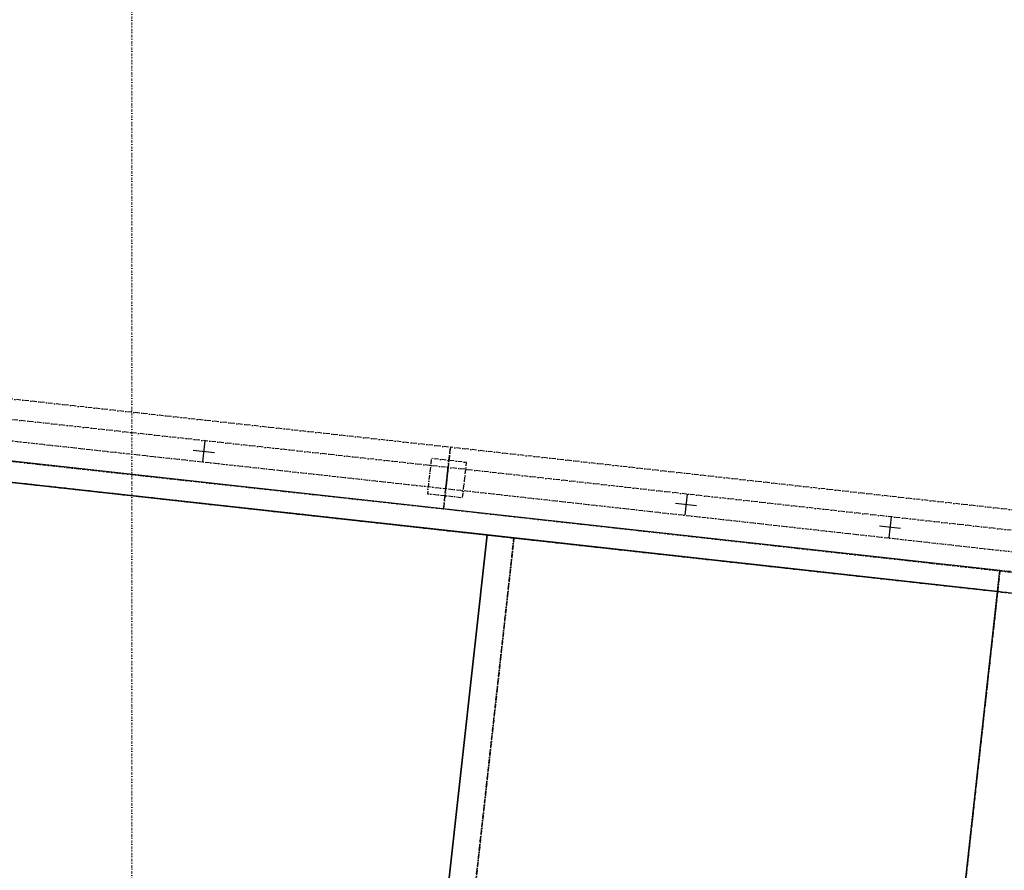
# Model space of a CAD drawing. Header units: millimetres. Extents: x -25972 to 4435, y -2839 to 20217.
# Tile 87 of 110: x -14913 to -14357, y 10305 to 10786. Entities that reach past the tile are written whole.
import ezdxf

# ---------------------------------------------------------------- set-up
doc = ezdxf.new("R2010")
doc.units = ezdxf.units.MM
doc.header["$MEASUREMENT"] = 0
for name, pattern in [('Wipeout_Contour', [1000, 0, -1000]), ('Čerchovaná M', [4.5, 2.5, -0.85, 0.3, -0.85]), ('Čerchovaná S', [3.5, 1.5, -0.85, 0.3, -0.85]), ('Čárkovaná S', [2.5, 1.5, -1])]:
    doc.linetypes.add(name, pattern=pattern)
for name, color, linetype in [('7._POHLED ZÁPADNÍ_2_Nové_3D prvky fasada nove', 7, 'Continuous'), ('7._POHLED ZÁPADNÍ_2_Nové_3D prvky model', 7, 'Continuous'), ('7._POHLED ZÁPADNÍ_2_Nové_Interiér - schodiště', 7, 'Continuous'), ('7._POHLED ZÁPADNÍ_2_Nové_Kóty - SP', 7, 'Continuous'), ('7._POHLED ZÁPADNÍ_2_Značky - řezy', 7, 'Continuous')]:
    doc.layers.add(name, color=color, linetype=linetype)

msp = doc.modelspace()

# ---------------------------------------------------------------- linework, layer by layer
at = {"layer": '7._POHLED ZÁPADNÍ_2_Nové_3D prvky fasada nove', "color": 1, "linetype": 'Continuous', "lineweight": 25}
for p, q in [((-14810.07, 10535.79), (-14808.76, 10547.72)), ((-14815.38, 10542.41), (-14803.45, 10541.1)), ((-14536.48, 10517.57), (-14537.81, 10505.64)), ((-14531.18, 10510.94), (-14543.11, 10512.27)), ((-14421.36, 10504.73), (-14422.69, 10492.8)), ((-14416.06, 10498.1), (-14427.99, 10499.43))]:
    msp.add_line(p, q, dxfattribs=at)
at = {"layer": '7._POHLED ZÁPADNÍ_2_Nové_3D prvky fasada nove', "color": 1, "linetype": 'Čárkovaná S', "lineweight": 25}
for p, q in [((-14361.21, 10462.51), (-14461.71, 9556.06)), ((-14301.57, 10455.9), (-14361.21, 10462.51))]:
    msp.add_line(p, q, dxfattribs=at)
at = {"layer": '7._POHLED ZÁPADNÍ_2_Nové_3D prvky fasada nove', "color": 1, "linetype": 'Čerchovaná M', "lineweight": 25, "flags": 128}
for points in [[(-14674.06, 10509.27), (-14670.23, 10544.06), (-16940.44, 10793.65), (-16944.26, 10758.86)], [(-14672.8, 10520.7), (-14671.49, 10532.63), (-16941.7, 10782.21), (-16943.01, 10770.29)], [(-14672.8, 10520.7), (-14671.49, 10532.63), (-16941.7, 10782.21), (-16943.01, 10770.29)], [(-14670.2, 10544.06), (-14674.08, 10509.27), (-13062.37, 10329.52), (-13058.49, 10364.3)], [(-14663.3, 10515.63), (-14661.11, 10535.51), (-14680.99, 10537.7), (-14683.18, 10517.82)], [(-14671.48, 10532.63), (-14672.81, 10520.7), (-13061.09, 10340.95), (-13059.76, 10352.87)], [(-14671.48, 10532.63), (-14672.81, 10520.7), (-13061.09, 10340.95), (-13059.76, 10352.87)]]:
    msp.add_lwpolyline(points, close=True, dxfattribs=at)
at = {"layer": '7._POHLED ZÁPADNÍ_2_Nové_3D prvky model', "color": 1, "linetype": 'Čerchovaná M', "lineweight": 25, "flags": 128}
for points in [[(-14359.88, 10474.44), (-14361.21, 10462.51), (-13073.1, 10319.69), (-13071.78, 10331.62)], [(-14361.21, 10462.51), (-14461.71, 9556.06), (-13173.6, 9413.25), (-13073.1, 10319.69)]]:
    msp.add_lwpolyline(points, close=True, dxfattribs=at)
at = {"layer": '7._POHLED ZÁPADNÍ_2_Nové_Interiér - schodiště', "color": 1, "linetype": 'Continuous', "lineweight": 25}
for p, q in [((-14359.88, 10474.44), (-16953.99, 10762.05)), ((-16955.31, 10750.13), (-14361.21, 10462.51)), ((-14649.44, 10494.47), (-14937.67, 10526.42)), ((-14748.62, 9599.95), (-14649.44, 10494.47)), ((-14649.44, 10494.47), (-14748.62, 9599.95)), ((-14361.21, 10462.51), (-14649.44, 10494.47)), ((-14361.21, 10462.51), (-14359.88, 10474.44)), ((-14460.38, 9567.99), (-14361.21, 10462.51))]:
    msp.add_line(p, q, dxfattribs=at)
at = {"layer": '7._POHLED ZÁPADNÍ_2_Nové_Interiér - schodiště', "color": 1, "linetype": 'Čerchovaná M', "lineweight": 25, "flags": 128}
for points in [[(-14922.57, 10524.75), (-15021.74, 9630.23), (-14733.51, 9598.27), (-14634.33, 10492.79)], [(-14634.33, 10492.79), (-14733.51, 9598.27), (-14460.38, 9567.99), (-14361.21, 10462.51)]]:
    msp.add_lwpolyline(points, close=True, dxfattribs=at)
at = {"layer": '7._POHLED ZÁPADNÍ_2_Značky - řezy', "color": 154, "linetype": 'Čerchovaná S', "lineweight": 13}
msp.add_line((-14850.07, 19645.96), (-14850.07, -411.79), dxfattribs=at)

# ---------------------------------------------------------------- next in the draw order: wipeouts: each hides what was drawn before it
at = {"color": 254, "linetype": 'Wipeout_Contour', "lineweight": 0, "ltscale": 73881.991633}
msp.add_wipeout([(-15830.15, 10240.8), (-14900.13, 10143.34), (-14886.23, 10275.94), (-15816.25, 10373.41)], dxfattribs=at).dxf.layer = '7._POHLED ZÁPADNÍ_2_Nové_Kóty - SP'

doc.saveas('drawing.dxf')
